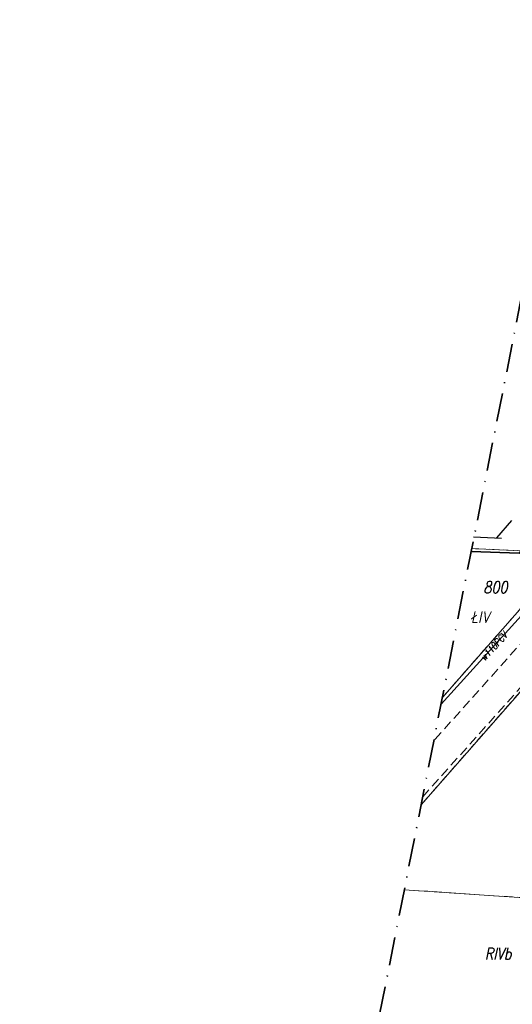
# Model space of a CAD drawing. Header units: millimetres. Extents: x 7436010 to 7436992, y 5663514 to 5666647.
# Tile 63 of 73: x 7436689 to 7436741, y 5666333 to 5666438. Entities that reach past the tile are written whole.
import ezdxf
from ezdxf.enums import TextEntityAlignment as Align

# ---------------------------------------------------------------- set-up
doc = ezdxf.new("R2010")
doc.units = ezdxf.units.MM
for name, pattern in [('1', [0]), ('4', [2.5, 1.5, -1]), ('GAK', [3.5, 2, -0.75, 0, -0.75]), ('GDE', [0]), ('GUZ', [1.5, 1, -0.5]), ('KOU', [1.5, 1, -0.5])]:
    doc.linetypes.add(name, pattern=pattern)
for name, color, linetype, lineweight in [('1 OGRODZENIE', 7, 'BGT', 35), ('4 JEZDNIA MB', 7, 'KOU', 18), ('DZIALKI_SYT-WYS_T_0', 7, 'Continuous', 18), ('EDZPD_L_1', 7, 'GDE', 18), ('EUZOU_T_0', 96, 'Continuous', 18), ('MPZP', 6, '4', 25), ('UWWOO_T_0', 5, 'Continuous', 18), ('UWWPO_L_0', 5, '1', 18), ('UŻYTKI LINIE', 96, 'GUZ', 18), ('UŻYTKI OZNACZENIE', 96, 'Continuous', 18), ('ZAKRES MAPY', 1, 'GAK', 35)]:
    doc.layers.add(name, color=color, linetype=linetype, lineweight=lineweight)
doc.layers.add('_map', color=7, linetype='Continuous')
doc.styles.add('K1_ACAD', font='romans.shx', dxfattribs={"width": 0.8, "oblique": 12})
doc.linetypes.add('BGT', pattern='A,3.75,[133,ltypeshp.shx,S=0.1875,R=0,X=0,Y=0],3.75', length=7.5)

# ---------------------------------------------------------------- blocks, each defined once
blk = doc.blocks.new('STUDZ')
at = {"layer": '1 OGRODZENIE', "flags": 128}
blk.add_lwpolyline([(7436743.79, 5666417.77), (7436767.85, 5666416.68), (7436767.2, 5666411.51), (7436762.91, 5666406.39), (7436759.42, 5666402.19), (7436741.67, 5666381.1), (7436736.57, 5666381.3)], dxfattribs=at)
at = {"layer": '4 JEZDNIA MB', "flags": 128}
for points in [[(7436777.76, 5666412.93), (7436773.31, 5666408.1), (7436768.79, 5666402.78), (7436766.3, 5666399.78), (7436761.63, 5666394.12), (7436748.89, 5666379.37), (7436732.6, 5666361.2)], [(7436731.42, 5666355.25), (7436751.25, 5666377.35), (7436763.53, 5666391.58), (7436772.87, 5666402.71), (7436774.32, 5666403.27), (7436776.46, 5666402.7)]]:
    blk.add_lwpolyline(points, dxfattribs=at)
at = {"layer": 'EDZPD_L_1'}
for p, q in [((7436731.25, 5666354.4), (7436771.79, 5666400.57)), ((7436733.51, 5666365.79), (7436747.01, 5666381.13)), ((7436747.01, 5666381.13), (7436736.63, 5666381.6)), ((7436729.47, 5666345.38), (7436763.92, 5666343.09))]:
    blk.add_line(p, q, dxfattribs=at)
at = {"layer": 'UWWPO_L_0'}
blk.add_line((7436746.23, 5666379.25), (7436733.37, 5666365.09), dxfattribs=at)
at = {"layer": 'UŻYTKI LINIE', "flags": 128}
for points in [[(7436766, 5666402.73), (7436747.01, 5666381.13), (7436733.51, 5666365.79)], [(7436731.25, 5666354.4), (7436771.79, 5666400.57), (7436763.92, 5666343.09), (7436762.09, 5666329.71), (7436760.63, 5666319.06), (7436758.27, 5666301.77), (7436755.86, 5666284.18), (7436753.33, 5666265.7)], [(7436747.01, 5666381.13), (7436736.63, 5666381.6)], [(7436729.47, 5666345.38), (7436763.92, 5666343.09)]]:
    blk.add_lwpolyline(points, dxfattribs=at)
at = {"layer": 'ZAKRES MAPY', "ltscale": 1.5}
blk.add_lwpolyline([(7436499.64, 5664770.19), (7436618.18, 5665205.39), (7436683.21, 5665437.78), (7436699.29, 5665515.69), (7436766.55, 5666002.2), (7436830.55, 5666510.53), (7436842.09, 5666581.76), (7436785.51, 5666596.85), (7436785.51, 5666596.85), (7436586.58, 5666594.14), (7436584.94, 5666524.7), (7436750.08, 5666529.35), (7436745.08, 5666424.3), (7436720.95, 5666302.3), (7436720.95, 5666302.3), (7436688.83, 5666001.55), (7436443.21, 5666009.35), (7436440.09, 5665956.61), (7436694.21, 5665946.11), (7436662.94, 5665733.97), (7436630.66, 5665497.39), (7436531.49, 5665129.94)], dxfattribs=at)
at = {"layer": 'DZIALKI_SYT-WYS_T_0', "style": 'K1_ACAD', "oblique": 12, "width": 0.8}
blk.add_text('800', height=1.25, dxfattribs=at).set_placement((7436739.15, 5666377.49), align=Align.MIDDLE)
at = {"layer": 'EUZOU_T_0', "style": 'K1_ACAD', "oblique": 12, "width": 0.8}
blk.add_text('ŁIV', height=1.25, dxfattribs=at).set_placement((7436737.56, 5666374.32), align=Align.MIDDLE)
at = {"layer": 'UWWOO_T_0', "style": 'K1_ACAD', "oblique": 12, "width": 0.8}
blk.add_text('w110PCV', height=0.75, rotation=47.7562, dxfattribs=at).set_placement((7436739.25, 5666370.96), align=Align.CENTER)
at = {"layer": 'UŻYTKI OZNACZENIE', "style": 'K1_ACAD', "oblique": 12, "width": 0.8}
blk.add_text('RIVb', height=1.25, dxfattribs=at).set_placement((7436739.43, 5666338.59), align=Align.MIDDLE)
blk = doc.blocks.new('MPZP')
at = {"layer": 'MPZP', "ltscale": 2, "flags": 128}
for points in [[(7436785.89, 5666532.3), (7436781.02, 5666499.08), (7436775.93, 5666465.22), (7436771.24, 5666433.27), (7436770.23, 5666426.64), (7436769.49, 5666423.51), (7436768.61, 5666420.36), (7436767.57, 5666417.68), (7436766.38, 5666415.03), (7436765.32, 5666412.91), (7436763.56, 5666410.14), (7436760.97, 5666406.54), (7436756.21, 5666401.05), (7436750.28, 5666394.31), (7436739.08, 5666381.49)], [(7436736.63, 5666381.6), (7436747.01, 5666381.13), (7436766.58, 5666381.86), (7436785.48, 5666400.66)]]:
    blk.add_lwpolyline(points, dxfattribs=at)

msp = doc.modelspace()

# ---------------------------------------------------------------- block references
at = {"layer": '_map'}
msp.add_blockref('STUDZ', (0, 0), dxfattribs=at)
at = {"layer": 'MPZP'}
msp.add_blockref('MPZP', (0.18, 1.24), dxfattribs=at)

doc.saveas('drawing.dxf')
